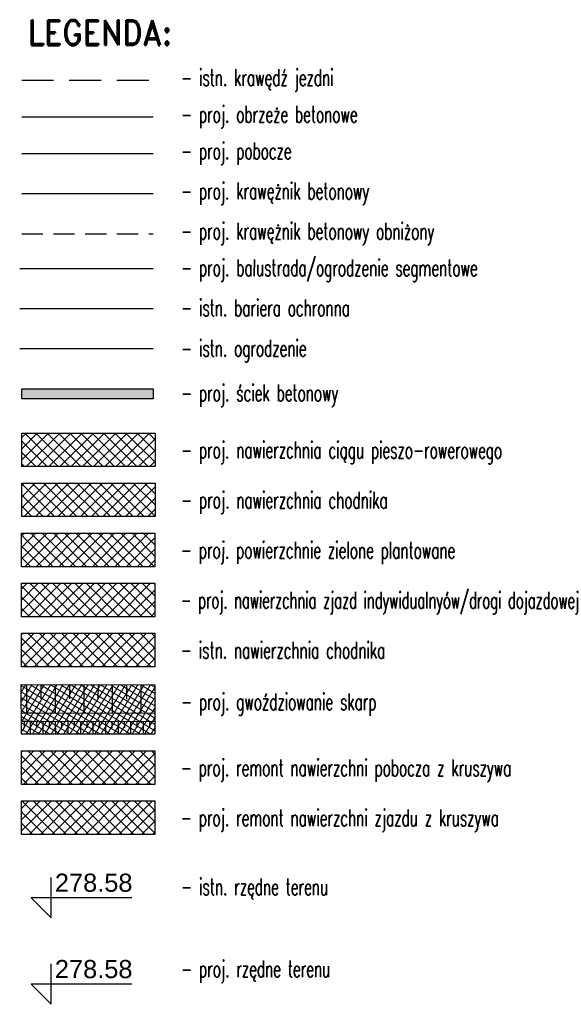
# Model space of a CAD drawing. Header units: metres. Extents: x 7529682 to 7533704, y 5721210 to 5727842.
# Tile 1 of 64: x 7533672 to 7533704, y 5721210 to 5721269. Entities that reach past the tile are written whole.
import ezdxf
from ezdxf.enums import TextEntityAlignment as Align

# ---------------------------------------------------------------- set-up
doc = ezdxf.new("R2010")
doc.units = ezdxf.units.M
doc.linetypes.add('DASHED', pattern=[19.05, 12.7, -6.35])
doc.linetypes.add('HIDDEN', pattern=[9.525, 6.35, -3.175])
for name, color, linetype in [('C-TEREN-ETYKIETY', 7, 'Continuous'), ('D-hatch-chodniki', 221, 'Continuous'), ('D-hatch-pobocza', 131, 'Continuous'), ('D-hatch-zieleńce', 102, 'Continuous'), ('D-hatch-zjazdy-kostka', 244, 'Continuous'), ('D-hatch-zjazdy-kruszywo', 111, 'Continuous'), ('D-pobocza', 7, 'Continuous'), ('D-skarpa-kreskowanie', 7, 'Continuous'), ('Odnosniki', 7, 'Continuous'), ('PAP-LEGENDA', 1, 'Continuous'), ('PAP-TABELKA', 1, 'Continuous')]:
    doc.layers.add(name, color=color, linetype=linetype)
for name, color, linetype, lineweight in [('D-bariera-uliczna-typu-B-01', 7, 'FENCELINE1', 30), ('D-krawędzie', 7, 'Continuous', 30), ('D-krawężniki', 7, 'Continuous', 30), ('D-krawężniki-obniżone', 7, 'DASHED', 30), ('D-obrzeża', 7, 'Continuous', 30), ('D-ścieki', 7, 'Continuous', 30)]:
    doc.layers.add(name, color=color, linetype=linetype, lineweight=lineweight)
for name, color, linetype, lineweight, true_color in [('D-bariery', 7, 'FENCELINE2', 30, 0xff0f0f), ('D-hatch-ciag-pieszo-rowerowy', 7, 'Continuous', 13, 0xff9f80), ('D-hatch-plyty-azurowe', 7, 'Continuous', 13, 0xffc824), ('D-ogrodzenie-istn', 7, 'FENCELINE2', 30, 0x7a007a)]:
    doc.layers.add(name, color=color, linetype=linetype, lineweight=lineweight, true_color=true_color)
doc.styles.add('DIMTEXT', font='simplex.shx', dxfattribs={"width": 0.7})
doc.styles.add('PL2', font='romand.shx')
doc.styles.get("Standard").update_dxf_attribs({"font": 'arial.ttf'})
doc.linetypes.add('FENCELINE1', pattern='A,6.35,-2.54,[133,ltypeshp.shx,S=2.54,R=0,X=-2.54,Y=0],-2.54,25.4', length=36.83)
doc.linetypes.add('FENCELINE2', pattern='A,6.35,-2.54,[132,ltypeshp.shx,S=2.54,R=0,X=-2.54,Y=0],-2.54,25.4', length=36.83)
pattern_1 = [(45, (0, 0), (-0.33675960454, 0.33675960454), []), (135, (0, 0), (-0.33675960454, -0.33675960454), [])]

# ---------------------------------------------------------------- blocks, each defined once
blk = doc.blocks.new('kota')
at = {"color": 0, "linetype": 'ByBlock', "lineweight": -2}
for p, q in [((0, 0), (0, 1)), ((2, 0.5), (-0.5, 0.5)), ((-0.5, 0.5), (0, 0))]:
    blk.add_line(p, q, dxfattribs=at)

msp = doc.modelspace()

# ---------------------------------------------------------------- hatches: boundary and pattern name
at = {"layer": 'D-hatch-chodniki'}
h = msp.add_hatch(dxfattribs=at)
h.set_pattern_fill('ANSI37', color=256, scale=0.15, style=0)
h.set_pattern_definition([(45, (958900.91207, 144069.77755), (-0.33675960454, 0.33675960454), []), (135, (958900.91207, 144069.77755), (-0.33675960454, -0.33675960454), [])])
h.paths.add_polyline_path([(7533671.793, 5721240.98), (7533679.791, 5721240.98), (7533679.791, 5721238.974), (7533671.793, 5721238.974)])
at = {"layer": 'D-hatch-chodniki', "true_color": 0x6e6e6e}
h = msp.add_hatch(dxfattribs=at)
h.set_pattern_fill('ANSI37', color=8, scale=0.15, style=0)
h.set_pattern_definition([(45, (-0.00225, 3), (-0.33675960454, 0.33675960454), []), (135, (-0.00225, 3), (-0.33675960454, -0.33675960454), [])])
h.paths.add_polyline_path([(7533671.779, 5721231.98), (7533679.778, 5721231.98), (7533679.778, 5721229.974), (7533671.779, 5721229.974)])
at = {"layer": 'D-hatch-ciag-pieszo-rowerowy'}
h = msp.add_hatch(dxfattribs=at)
h.set_pattern_fill('ANSI37', color=256, scale=0.15, style=0)
h.set_pattern_definition(pattern_1)
h.paths.add_polyline_path([(7533679.789, 5721243.98), (7533671.79, 5721243.98), (7533671.79, 5721241.974), (7533679.789, 5721241.974)])
at = {"layer": 'D-hatch-plyty-azurowe'}
h = msp.add_hatch(dxfattribs=at)
h.set_pattern_fill('ANSI37', color=256, scale=0.1, angle=13.23434, style=0)
h.set_pattern_definition([(58.2343419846, (-0.00225, 3), (-0.269941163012, 0.16714669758), []), (148.2343419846, (-0.00225, 3), (-0.16714669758, -0.269941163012), [])])
h.paths.add_polyline_path([(7533671.763, 5721228.904), (7533679.776, 5721228.899), (7533679.776, 5721225.927), (7533671.777, 5721225.927)])
at = {"layer": 'D-hatch-pobocza'}
h = msp.add_hatch(dxfattribs=at)
h.set_pattern_fill('ANSI37', color=256, scale=0.15, style=0)
h.set_pattern_definition(pattern_1)
h.paths.add_polyline_path([(7533679.775, 5721224.933), (7533671.777, 5721224.933), (7533671.777, 5721222.927), (7533679.775, 5721222.927)])
at = {"layer": 'D-hatch-zieleńce'}
h = msp.add_hatch(dxfattribs=at)
h.set_pattern_fill('ANSI37', color=256, scale=0.15, style=0)
h.set_pattern_definition([(45, (958900.9031, 144072.77755), (-0.33675960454, 0.33675960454), []), (135, (958900.9031, 144072.77755), (-0.33675960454, -0.33675960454), [])])
h.paths.add_polyline_path([(7533671.784, 5721237.98), (7533679.782, 5721237.98), (7533679.782, 5721235.974), (7533671.784, 5721235.974)])
at = {"layer": 'D-hatch-zjazdy-kostka'}
h = msp.add_hatch(dxfattribs=at)
h.set_pattern_fill('ANSI37', color=256, scale=0.15, style=0)
h.set_pattern_definition([(45, (966515.7438, 173666.13474), (-0.33675960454, 0.33675960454), []), (135, (966515.7438, 173666.13474), (-0.33675960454, -0.33675960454), [])])
h.paths.add_polyline_path([(7533679.775, 5721234.98), (7533671.777, 5721234.98), (7533671.777, 5721232.974), (7533679.775, 5721232.974)])
at = {"layer": 'D-hatch-zjazdy-kruszywo'}
h = msp.add_hatch(dxfattribs=at)
h.set_pattern_fill('ANSI37', color=256, scale=0.15, style=0)
h.set_pattern_definition(pattern_1)
h.paths.add_polyline_path([(7533679.778, 5721221.933), (7533671.779, 5721221.933), (7533671.779, 5721219.927), (7533679.778, 5721219.927)])
at = {"layer": 'D-ścieki', "linetype": 'ByBlock', "true_color": 0x00cccc}
msp.add_hatch(color=132, dxfattribs=at).paths.add_polyline_path([(7533679.67, 5721246.638), (7533671.79, 5721246.638), (7533671.79, 5721246.038), (7533679.67, 5721246.038)])

# ---------------------------------------------------------------- linework, layer by layer
at = {"layer": 'D-bariera-uliczna-typu-B-01', "ltscale": 0.1}
msp.add_lwpolyline([(7533671.671, 5721253.853), (7533679.67, 5721253.853)], dxfattribs=at)
at = {"layer": 'D-bariery', "color": 149, "linetype": 'FENCELINE1', "ltscale": 0.1, "true_color": 0x26435f, "flags": 128}
msp.add_lwpolyline([(7533671.671, 5721251.45), (7533679.67, 5721251.45)], dxfattribs=at)
at = {"layer": 'D-krawędzie', "linetype": 'HIDDEN', "ltscale": 0.3, "flags": 128}
msp.add_lwpolyline([(7533671.79, 5721265.133), (7533679.67, 5721265.133)], dxfattribs=at)
at = {"layer": 'D-krawężniki'}
msp.add_lwpolyline([(7533671.79, 5721258.334), (7533679.67, 5721258.334)], dxfattribs=at)
at = {"layer": 'D-krawężniki-obniżone', "ltscale": 0.1}
msp.add_lwpolyline([(7533671.79, 5721255.931), (7533679.67, 5721255.931)], dxfattribs=at)
at = {"layer": 'D-obrzeża'}
msp.add_lwpolyline([(7533671.79, 5721262.935), (7533679.67, 5721262.935)], dxfattribs=at)
at = {"layer": 'D-ogrodzenie-istn', "ltscale": 0.1}
msp.add_lwpolyline([(7533671.671, 5721249.047), (7533679.67, 5721249.047)], dxfattribs=at)
at = {"layer": 'D-pobocza'}
msp.add_lwpolyline([(7533671.79, 5721260.737), (7533679.67, 5721260.737)], dxfattribs=at)
at = {"layer": 'D-skarpa-kreskowanie', "linetype": 'Continuous'}
for p, q in [((7533672.077, 5721228.903), (7533672.076, 5721227.187)), ((7533672.077, 5721228.903), (7533672.076, 5721227.187)), ((7533672.935, 5721228.903), (7533672.934, 5721228.045)), ((7533672.935, 5721228.903), (7533672.934, 5721228.045)), ((7533673.793, 5721228.902), (7533673.792, 5721227.186)), ((7533673.793, 5721228.902), (7533673.792, 5721227.186)), ((7533674.651, 5721228.902), (7533674.65, 5721228.044)), ((7533674.651, 5721228.902), (7533674.65, 5721228.044)), ((7533675.509, 5721228.901), (7533675.508, 5721227.185)), ((7533675.509, 5721228.901), (7533675.508, 5721227.185)), ((7533676.367, 5721228.901), (7533676.366, 5721228.043)), ((7533676.367, 5721228.901), (7533676.366, 5721228.043)), ((7533677.225, 5721228.9), (7533677.224, 5721227.184)), ((7533677.225, 5721228.9), (7533677.224, 5721227.184)), ((7533678.083, 5721228.899), (7533678.082, 5721228.041)), ((7533678.083, 5721228.899), (7533678.082, 5721228.041)), ((7533678.083, 5721228.899), (7533678.082, 5721228.041)), ((7533678.083, 5721228.899), (7533678.082, 5721228.041)), ((7533678.941, 5721228.899), (7533678.94, 5721227.183)), ((7533678.941, 5721228.899), (7533678.94, 5721227.183)), ((7533671.931, 5721226.664), (7533671.931, 5721226.288)), ((7533671.931, 5721226.664), (7533671.931, 5721226.288)), ((7533672.306, 5721226.664), (7533672.307, 5721225.913)), ((7533672.306, 5721226.664), (7533672.307, 5721225.913)), ((7533672.682, 5721226.672), (7533672.682, 5721226.297)), ((7533672.682, 5721226.672), (7533672.682, 5721226.297)), ((7533673.057, 5721226.673), (7533673.058, 5721225.922)), ((7533673.057, 5721226.673), (7533673.058, 5721225.922)), ((7533673.433, 5721226.681), (7533673.433, 5721226.306)), ((7533673.433, 5721226.681), (7533673.433, 5721226.306)), ((7533673.808, 5721226.682), (7533673.809, 5721225.931)), ((7533673.808, 5721226.682), (7533673.809, 5721225.931)), ((7533674.184, 5721226.682), (7533674.184, 5721226.307)), ((7533674.184, 5721226.682), (7533674.184, 5721226.307)), ((7533674.56, 5721226.683), (7533674.561, 5721225.932)), ((7533674.56, 5721226.683), (7533674.561, 5721225.932)), ((7533674.936, 5721226.683), (7533674.936, 5721226.307)), ((7533674.936, 5721226.683), (7533674.936, 5721226.307)), ((7533675.311, 5721226.684), (7533675.312, 5721225.932)), ((7533675.311, 5721226.684), (7533675.312, 5721225.932)), ((7533675.688, 5721226.684), (7533675.688, 5721226.308)), ((7533675.688, 5721226.684), (7533675.688, 5721226.308)), ((7533676.064, 5721226.685), (7533676.065, 5721225.933)), ((7533676.064, 5721226.685), (7533676.065, 5721225.933)), ((7533676.44, 5721226.685), (7533676.441, 5721226.309)), ((7533676.44, 5721226.685), (7533676.441, 5721226.309)), ((7533676.816, 5721226.686), (7533676.817, 5721225.933)), ((7533676.816, 5721226.686), (7533676.817, 5721225.933)), ((7533677.193, 5721226.686), (7533677.193, 5721226.31)), ((7533677.193, 5721226.686), (7533677.193, 5721226.31)), ((7533677.57, 5721226.687), (7533677.571, 5721225.934)), ((7533677.57, 5721226.687), (7533677.571, 5721225.934)), ((7533677.946, 5721226.687), (7533677.947, 5721226.31)), ((7533677.946, 5721226.687), (7533677.947, 5721226.31)), ((7533678.323, 5721226.688), (7533678.324, 5721225.934)), ((7533678.323, 5721226.688), (7533678.324, 5721225.934)), ((7533678.7, 5721226.688), (7533678.7, 5721226.311)), ((7533678.7, 5721226.688), (7533678.7, 5721226.311)), ((7533679.076, 5721226.689), (7533679.077, 5721225.935)), ((7533679.076, 5721226.689), (7533679.077, 5721225.935)), ((7533679.453, 5721226.689), (7533679.454, 5721226.312)), ((7533679.453, 5721226.689), (7533679.454, 5721226.312))]:
    msp.add_line(p, q, dxfattribs=at)
for points in [[(7533679.776, 5721227.182), (7533672.448, 5721227.187), (7533671.771, 5721227.188)], [(7533679.776, 5721226.682), (7533672.448, 5721226.687), (7533671.773, 5721226.688)]]:
    msp.add_lwpolyline(points, dxfattribs=at)
at = {"layer": 'D-ścieki'}
msp.add_lwpolyline([(7533679.67, 5721246.038), (7533671.79, 5721246.038), (7533671.79, 5721246.638), (7533679.67, 5721246.638)], close=True, dxfattribs=at)
at = {"layer": 'Odnosniki'}
msp.add_lwpolyline([(7533671.763, 5721228.904), (7533679.776, 5721228.899), (7533679.776, 5721225.927), (7533671.777, 5721225.927)], close=True, dxfattribs=at)
at = {"layer": 'PAP-TABELKA', "color": 7}
for points in [[(7533671.79, 5721243.98), (7533679.789, 5721243.98), (7533679.789, 5721241.974), (7533671.79, 5721241.974)], [(7533671.793, 5721240.98), (7533679.791, 5721240.98), (7533679.791, 5721238.974), (7533671.793, 5721238.974)], [(7533671.784, 5721237.98), (7533679.782, 5721237.98), (7533679.782, 5721235.974), (7533671.784, 5721235.974)], [(7533671.777, 5721234.98), (7533679.775, 5721234.98), (7533679.775, 5721232.974), (7533671.777, 5721232.974)], [(7533671.779, 5721231.98), (7533679.778, 5721231.98), (7533679.778, 5721229.974), (7533671.779, 5721229.974)], [(7533671.763, 5721228.904), (7533679.776, 5721228.899), (7533679.776, 5721225.927), (7533671.777, 5721225.927)], [(7533671.777, 5721224.933), (7533679.775, 5721224.933), (7533679.775, 5721222.927), (7533671.777, 5721222.927)], [(7533671.779, 5721221.933), (7533679.778, 5721221.933), (7533679.778, 5721219.927), (7533671.779, 5721219.927)]]:
    msp.add_lwpolyline(points, close=True, dxfattribs=at)

# ---------------------------------------------------------------- block references
at = {"layer": 'C-TEREN-ETYKIETY', "color": 98, "lineweight": 30, "true_color": 0x006100, "xscale": 2.42, "yscale": 2.42, "zscale": 2.42}
msp.add_blockref('kota', (7533673.561, 5721214.918, 288.702), dxfattribs=at)
at = {"layer": 'C-TEREN-ETYKIETY', "color": 212, "linetype": 'Continuous', "lineweight": 30, "true_color": 0xe000e0, "xscale": 2.42, "yscale": 2.42, "zscale": 2.42}
msp.add_blockref('kota', (7533673.561, 5721209.742, 288.702), dxfattribs=at)

# ---------------------------------------------------------------- texts
at = {"layer": 'C-TEREN-ETYKIETY', "color": 98, "true_color": 0x006100}
msp.add_text('278.58', height=1.089, dxfattribs=at).set_placement((7533673.781, 5721216.487, -48.382))
at = {"layer": 'C-TEREN-ETYKIETY', "color": 212, "linetype": 'Continuous', "lineweight": 30, "true_color": 0xe000e0}
msp.add_text('278.58', height=1.089, dxfattribs=at).set_placement((7533673.781, 5721211.311, -48.382))
at = {"layer": 'PAP-LEGENDA', "color": 2, "style": 'DIMTEXT', "width": 0.6}
for s, p in [(' - istn. krawędź jezdni', (7533680.932, 5721264.796)), (' - proj. obrzeże betonowe', (7533680.932, 5721262.599)), (' - proj. pobocze', (7533680.932, 5721260.401)), (' - proj. krawężnik betonowy', (7533680.932, 5721257.998)), (' - proj. krawężnik betonowy obniżony', (7533680.932, 5721255.595)), (' - proj. balustrada/ogrodzenie segmentowe', (7533680.932, 5721253.397)), (' - istn. bariera ochronna', (7533680.932, 5721250.994)), (' - istn. ogrodzenie', (7533680.932, 5721248.572)), (' - proj. ściek betonowy', (7533680.932, 5721245.893)), (' - proj. nawierzchnia ciągu pieszo-rowerowego', (7533680.932, 5721242.474, 10.12)), (' - proj. nawierzchnia chodnika', (7533680.934, 5721239.474, 10.12)), (' - proj. powierzchnie zielone plantowane', (7533680.925, 5721236.474, 10.12)), (' - proj. nawierzchnia zjazd indywidualnyów/drogi dojazdowej', (7533680.919, 5721233.474, 10.12)), (' - istn. nawierzchnia chodnika', (7533680.921, 5721230.474, 10.12)), (' - proj. gwoździowanie skarp', (7533680.93, 5721227.385, 10.12)), (' - proj. remont nawierzchni pobocza z kruszywa', (7533680.919, 5721223.427, 10.12)), (' - proj. remont nawierzchni zjazdu z kruszywa', (7533680.921, 5721220.427, 10.12)), (' - istn. rzędne terenu', (7533680.937, 5721216.291, 10.12)), (' - proj. rzędne terenu', (7533680.937, 5721211.37, 10.12))]:
    msp.add_text(s, height=1, rotation=359.95707, dxfattribs=at).set_placement(p)
at = {"layer": 'PAP-TABELKA', "color": 2, "style": 'PL2', "width": 0.9}
msp.add_text('LEGENDA:', height=1.5, dxfattribs=at).set_placement((7533676.49, 5721267.984), align=Align.MIDDLE_CENTER)

doc.saveas('drawing.dxf')
